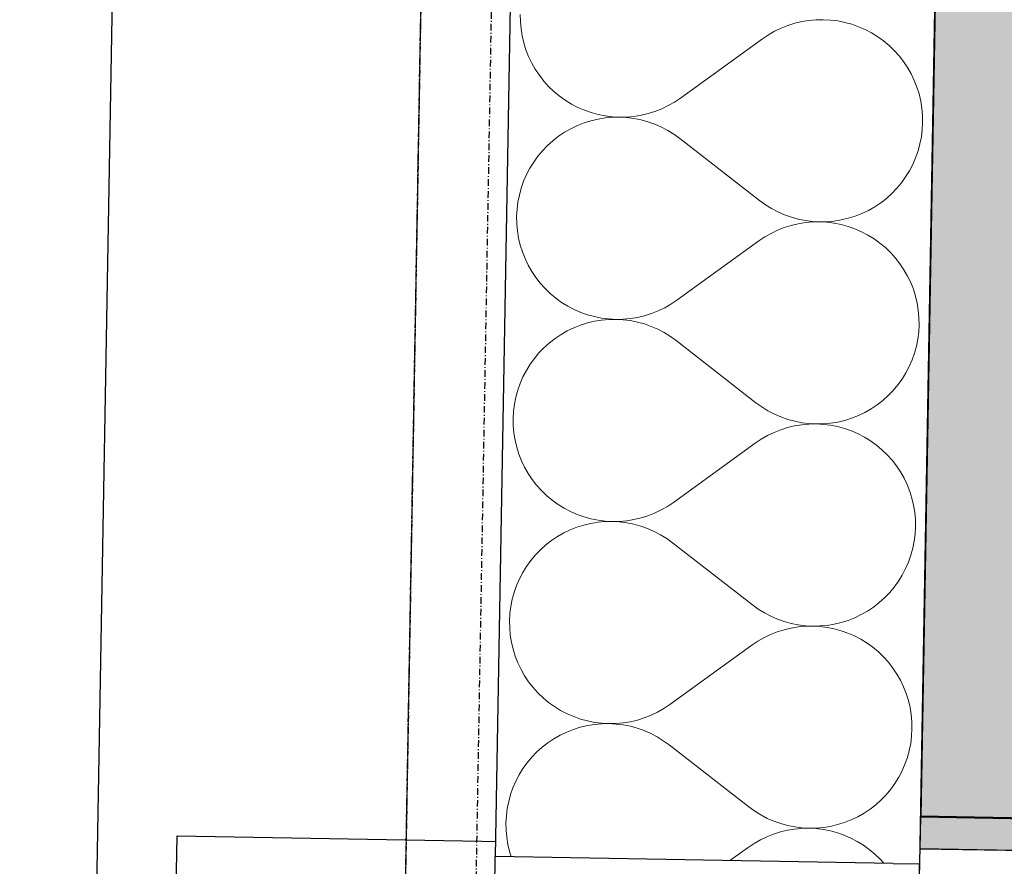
# Model space of a CAD drawing. Header units: millimetres. Extents: x -28761 to 4793, y -4271 to 20239.
# Tile 36 of 256: x -20669 to -20297, y 8993 to 9312. Entities that reach past the tile are written whole.
import ezdxf

# ---------------------------------------------------------------- set-up
doc = ezdxf.new("R2010")
doc.units = ezdxf.units.MM
doc.header["$MEASUREMENT"] = 0
doc.linetypes.add('Wipeout_Contour', pattern=[1000, 0, -1000])
doc.linetypes.add('Čerchovaná M', pattern=[4.5, 2.5, -0.85, 0.3, -0.85])
for name, color, linetype in [('5._POHLED ZÁPADNÍ_1_Konstrukce - nenosné', 7, 'Continuous'), ('5._POHLED ZÁPADNÍ_1_Konstrukce - nosné', 7, 'Continuous'), ('5._POHLED ZÁPADNÍ_1_Nové_Konstrukce - nenosné', 7, 'Continuous'), ('5._POHLED ZÁPADNÍ_1_Nové_Konstrukce - nosné', 7, 'Continuous'), ('5._POHLED ZÁPADNÍ_1_Nové_Otvory – Okna', 7, 'Continuous'), ('5._POHLED ZÁPADNÍ_1_Nové_Situace', 7, 'Continuous'), ('5._POHLED ZÁPADNÍ_1_Nové_Výplně - Povrchové', 7, 'Continuous'), ('5._POHLED ZÁPADNÍ_1_Nové_Výplně – Řezové', 7, 'Continuous'), ('5._POHLED ZÁPADNÍ_1_Nové_ZJEDNODUŠENÝ DVŮR', 7, 'Continuous'), ('5._POHLED ZÁPADNÍ_1_Výplně – Řezové', 7, 'Continuous')]:
    doc.layers.add(name, color=color, linetype=linetype)

# ---------------------------------------------------------------- blocks, each defined once
blk = doc.blocks.new('*X29', base_point=(-30186.65, -6515.26))
at = {"layer": '5._POHLED ZÁPADNÍ_1_Nové_Výplně – Řezové', "color": 21, "linetype": 'Continuous', "lineweight": 20, "true_color": 0xffaaaa}
for p, q in [((-20479.91, 9314.4), (-20479.86, 9311.68)), ((-20371.09, 9312.09), (-20373.78, 9311.65)), ((-20368.38, 9312.33), (-20371.09, 9312.09)), ((-20365.66, 9312.38), (-20368.38, 9312.33)), ((-20362.95, 9312.24), (-20365.66, 9312.38)), ((-20360.25, 9311.9), (-20362.95, 9312.24)), ((-20357.58, 9311.38), (-20360.25, 9311.9)), ((-20479.86, 9311.68), (-20479.61, 9308.97)), ((-20479.61, 9308.97), (-20479.18, 9306.28)), ((-20384, 9308.03), (-20386.37, 9306.68)), ((-20381.55, 9309.21), (-20384, 9308.03)), ((-20379.02, 9310.21), (-20381.55, 9309.21)), ((-20376.42, 9311.02), (-20379.02, 9310.21)), ((-20373.78, 9311.65), (-20376.42, 9311.02)), ((-20354.95, 9310.66), (-20357.58, 9311.38)), ((-20352.39, 9309.75), (-20354.95, 9310.66)), ((-20349.89, 9308.67), (-20352.39, 9309.75)), ((-20347.48, 9307.41), (-20349.89, 9308.67)), ((-20479.18, 9306.28), (-20478.55, 9303.63)), ((-20419.5, 9282.85), (-20388.63, 9305.17)), ((-20386.37, 9306.68), (-20388.63, 9305.17)), ((-20345.16, 9305.98), (-20347.48, 9307.41)), ((-20342.96, 9304.39), (-20345.16, 9305.98)), ((-20340.87, 9302.65), (-20342.96, 9304.39)), ((-20478.55, 9303.63), (-20477.74, 9301.04)), ((-20477.74, 9301.04), (-20476.74, 9298.51)), ((-20338.91, 9300.76), (-20340.87, 9302.65)), ((-20337.09, 9298.74), (-20338.91, 9300.76)), ((-20476.74, 9298.51), (-20475.56, 9296.05)), ((-20335.42, 9296.59), (-20337.09, 9298.74)), ((-20475.56, 9296.05), (-20474.22, 9293.69)), ((-20474.22, 9293.69), (-20472.7, 9291.43)), ((-20333.91, 9294.33), (-20335.42, 9296.59)), ((-20332.56, 9291.97), (-20333.91, 9294.33)), ((-20472.7, 9291.43), (-20471.03, 9289.28)), ((-20331.39, 9289.51), (-20332.56, 9291.97)), ((-20330.39, 9286.98), (-20331.39, 9289.51)), ((-20471.03, 9289.28), (-20469.22, 9287.26)), ((-20469.22, 9287.26), (-20467.26, 9285.37)), ((-20329.57, 9284.39), (-20330.39, 9286.98)), ((-20467.26, 9285.37), (-20465.17, 9283.63)), ((-20465.17, 9283.63), (-20462.96, 9282.04)), ((-20421.76, 9281.34), (-20419.5, 9282.85)), ((-20328.95, 9281.74), (-20329.57, 9284.39)), ((-20462.96, 9282.04), (-20460.64, 9280.61)), ((-20460.64, 9280.61), (-20458.23, 9279.35)), ((-20458.23, 9279.35), (-20455.74, 9278.26)), ((-20429.11, 9277.81), (-20426.58, 9278.81)), ((-20426.58, 9278.81), (-20424.12, 9279.99)), ((-20424.12, 9279.99), (-20421.76, 9281.34)), ((-20328.51, 9279.05), (-20328.95, 9281.74)), ((-20328.27, 9276.34), (-20328.51, 9279.05)), ((-20455.74, 9278.26), (-20453.17, 9277.36)), ((-20450.58, 9274.91), (-20453.23, 9274.29)), ((-20453.17, 9277.36), (-20450.55, 9276.64)), ((-20447.89, 9275.35), (-20450.58, 9274.91)), ((-20450.55, 9276.64), (-20447.88, 9276.12)), ((-20445.18, 9275.59), (-20447.89, 9275.35)), ((-20447.88, 9276.12), (-20445.18, 9275.78)), ((-20445.18, 9275.78), (-20442.46, 9275.64)), ((-20442.46, 9275.64), (-20445.18, 9275.59)), ((-20442.46, 9275.64), (-20439.74, 9275.69)), ((-20439.75, 9275.49), (-20442.46, 9275.64)), ((-20437.05, 9275.15), (-20439.75, 9275.49)), ((-20439.74, 9275.69), (-20437.03, 9275.93)), ((-20434.38, 9274.62), (-20437.05, 9275.15)), ((-20437.03, 9275.93), (-20434.35, 9276.37)), ((-20431.76, 9273.9), (-20434.38, 9274.62)), ((-20434.35, 9276.37), (-20431.7, 9277)), ((-20431.7, 9277), (-20429.11, 9277.81)), ((-20328.22, 9273.62), (-20328.27, 9276.34)), ((-20460.81, 9271.31), (-20463.17, 9269.96)), ((-20458.35, 9272.48), (-20460.81, 9271.31)), ((-20455.82, 9273.47), (-20458.35, 9272.48)), ((-20453.23, 9274.29), (-20455.82, 9273.47)), ((-20429.19, 9272.99), (-20431.76, 9273.9)), ((-20426.7, 9271.9), (-20429.19, 9272.99)), ((-20424.29, 9270.64), (-20426.7, 9271.9)), ((-20328.7, 9268.21), (-20328.36, 9270.91)), ((-20328.36, 9270.91), (-20328.22, 9273.62)), ((-20465.44, 9268.45), (-20467.58, 9266.78)), ((-20463.17, 9269.96), (-20465.44, 9268.45)), ((-20421.97, 9269.21), (-20424.29, 9270.64)), ((-20419.77, 9267.62), (-20421.97, 9269.21)), ((-20419.77, 9267.62), (-20389.7, 9244.23)), ((-20329.23, 9265.54), (-20328.7, 9268.21)), ((-20469.61, 9264.96), (-20471.5, 9263)), ((-20467.58, 9266.78), (-20469.61, 9264.96)), ((-20329.95, 9262.92), (-20329.23, 9265.54)), ((-20473.24, 9260.92), (-20474.83, 9258.71)), ((-20471.5, 9263), (-20473.24, 9260.92)), ((-20331.94, 9257.86), (-20330.86, 9260.35)), ((-20330.86, 9260.35), (-20329.95, 9262.92)), ((-20476.26, 9256.4), (-20477.52, 9253.99)), ((-20474.83, 9258.71), (-20476.26, 9256.4)), ((-20333.2, 9255.44), (-20331.94, 9257.86)), ((-20477.52, 9253.99), (-20478.61, 9251.49)), ((-20336.22, 9250.92), (-20334.63, 9253.13)), ((-20334.63, 9253.13), (-20333.2, 9255.44)), ((-20479.51, 9248.93), (-20480.23, 9246.3)), ((-20478.61, 9251.49), (-20479.51, 9248.93)), ((-20339.86, 9246.88), (-20337.97, 9248.84)), ((-20337.97, 9248.84), (-20336.22, 9250.92)), ((-20480.23, 9246.3), (-20480.76, 9243.63)), ((-20344.03, 9243.39), (-20341.88, 9245.06)), ((-20341.88, 9245.06), (-20339.86, 9246.88)), ((-20480.76, 9243.63), (-20481.1, 9240.93)), ((-20389.7, 9244.23), (-20387.49, 9242.63)), ((-20387.49, 9242.63), (-20385.18, 9241.2)), ((-20348.66, 9240.53), (-20346.29, 9241.88)), ((-20346.29, 9241.88), (-20344.03, 9243.39)), ((-20481.1, 9240.93), (-20481.25, 9238.22)), ((-20481.25, 9238.22), (-20481.2, 9235.5)), ((-20385.18, 9241.2), (-20382.77, 9239.94)), ((-20382.77, 9239.94), (-20380.28, 9238.85)), ((-20380.28, 9238.85), (-20377.71, 9237.95)), ((-20377.71, 9237.95), (-20375.09, 9237.22)), ((-20358.89, 9236.93), (-20356.24, 9237.55)), ((-20356.24, 9237.55), (-20353.64, 9238.37)), ((-20353.64, 9238.37), (-20351.11, 9239.36)), ((-20351.11, 9239.36), (-20348.66, 9240.53)), ((-20481.2, 9235.5), (-20480.95, 9232.79)), ((-20380.36, 9234.03), (-20382.89, 9233.03)), ((-20377.77, 9234.84), (-20380.36, 9234.03)), ((-20375.12, 9235.47), (-20377.77, 9234.84)), ((-20372.43, 9235.91), (-20375.12, 9235.47)), ((-20375.09, 9237.22), (-20372.42, 9236.69)), ((-20369.72, 9236.15), (-20372.43, 9235.91)), ((-20372.42, 9236.69), (-20369.72, 9236.35)), ((-20369.72, 9236.35), (-20367, 9236.21)), ((-20367, 9236.21), (-20369.72, 9236.15)), ((-20367, 9236.21), (-20364.28, 9236.25)), ((-20364.29, 9236.06), (-20367, 9236.21)), ((-20361.59, 9235.73), (-20364.29, 9236.06)), ((-20364.28, 9236.25), (-20361.57, 9236.49)), ((-20358.92, 9235.2), (-20361.59, 9235.73)), ((-20361.57, 9236.49), (-20358.89, 9236.93)), ((-20356.29, 9234.48), (-20358.92, 9235.2)), ((-20353.73, 9233.58), (-20356.29, 9234.48)), ((-20480.95, 9232.79), (-20480.52, 9230.1)), ((-20480.52, 9230.1), (-20479.89, 9227.45)), ((-20387.71, 9230.5), (-20389.97, 9228.99)), ((-20385.34, 9231.85), (-20387.71, 9230.5)), ((-20382.89, 9233.03), (-20385.34, 9231.85)), ((-20351.23, 9232.49), (-20353.73, 9233.58)), ((-20348.82, 9231.23), (-20351.23, 9232.49)), ((-20346.51, 9229.8), (-20348.82, 9231.23)), ((-20479.89, 9227.45), (-20479.08, 9224.86)), ((-20420.84, 9206.67), (-20389.97, 9228.99)), ((-20344.3, 9228.21), (-20346.51, 9229.8)), ((-20342.21, 9226.47), (-20344.3, 9228.21)), ((-20340.25, 9224.58), (-20342.21, 9226.47)), ((-20479.08, 9224.86), (-20478.08, 9222.33)), ((-20338.43, 9222.56), (-20340.25, 9224.58)), ((-20478.08, 9222.33), (-20476.91, 9219.87)), ((-20476.91, 9219.87), (-20475.56, 9217.51)), ((-20336.76, 9220.41), (-20338.43, 9222.56)), ((-20335.25, 9218.15), (-20336.76, 9220.41)), ((-20475.56, 9217.51), (-20474.05, 9215.25)), ((-20474.05, 9215.25), (-20472.38, 9213.1)), ((-20333.9, 9215.79), (-20335.25, 9218.15)), ((-20332.73, 9213.33), (-20333.9, 9215.79)), ((-20472.38, 9213.1), (-20470.56, 9211.08)), ((-20331.73, 9210.8), (-20332.73, 9213.33)), ((-20470.56, 9211.08), (-20468.6, 9209.19)), ((-20468.6, 9209.19), (-20466.51, 9207.45)), ((-20330.92, 9208.21), (-20331.73, 9210.8)), ((-20330.29, 9205.56), (-20330.92, 9208.21)), ((-20466.51, 9207.45), (-20464.3, 9205.86)), ((-20464.3, 9205.86), (-20461.99, 9204.43)), ((-20461.99, 9204.43), (-20459.57, 9203.17)), ((-20425.46, 9203.81), (-20423.1, 9205.16)), ((-20423.1, 9205.16), (-20420.84, 9206.67)), ((-20329.85, 9202.87), (-20330.29, 9205.56)), ((-20459.57, 9203.17), (-20457.08, 9202.09)), ((-20457.08, 9202.09), (-20454.51, 9201.18)), ((-20454.51, 9201.18), (-20451.89, 9200.47)), ((-20451.89, 9200.47), (-20449.22, 9199.94)), ((-20435.69, 9200.19), (-20433.04, 9200.82)), ((-20433.04, 9200.82), (-20430.45, 9201.63)), ((-20430.45, 9201.63), (-20427.92, 9202.63)), ((-20427.92, 9202.63), (-20425.46, 9203.81)), ((-20329.61, 9200.16), (-20329.85, 9202.87)), ((-20457.16, 9197.3), (-20459.7, 9196.3)), ((-20454.57, 9198.11), (-20457.16, 9197.3)), ((-20451.92, 9198.73), (-20454.57, 9198.11)), ((-20449.23, 9199.17), (-20451.92, 9198.73)), ((-20446.52, 9199.41), (-20449.23, 9199.17)), ((-20449.22, 9199.94), (-20446.52, 9199.6)), ((-20446.52, 9199.6), (-20443.8, 9199.46)), ((-20443.8, 9199.46), (-20446.52, 9199.41)), ((-20443.8, 9199.46), (-20441.08, 9199.51)), ((-20441.09, 9199.31), (-20443.8, 9199.46)), ((-20438.39, 9198.97), (-20441.09, 9199.31)), ((-20441.08, 9199.51), (-20438.37, 9199.75)), ((-20435.72, 9198.44), (-20438.39, 9198.97)), ((-20438.37, 9199.75), (-20435.69, 9200.19)), ((-20433.1, 9197.72), (-20435.72, 9198.44)), ((-20430.53, 9196.81), (-20433.1, 9197.72)), ((-20428.04, 9195.72), (-20430.53, 9196.81)), ((-20329.71, 9194.73), (-20329.56, 9197.44)), ((-20329.56, 9197.44), (-20329.61, 9200.16)), ((-20464.51, 9193.78), (-20466.78, 9192.27)), ((-20462.15, 9195.13), (-20464.51, 9193.78)), ((-20459.7, 9196.3), (-20462.15, 9195.13)), ((-20425.63, 9194.46), (-20428.04, 9195.72)), ((-20423.31, 9193.03), (-20425.63, 9194.46)), ((-20421.11, 9191.44), (-20423.31, 9193.03)), ((-20330.04, 9192.03), (-20329.71, 9194.73)), ((-20468.93, 9190.6), (-20470.95, 9188.78)), ((-20466.78, 9192.27), (-20468.93, 9190.6)), ((-20421.11, 9191.44), (-20391.04, 9168.05)), ((-20331.29, 9186.74), (-20330.57, 9189.36)), ((-20330.57, 9189.36), (-20330.04, 9192.03)), ((-20472.84, 9186.83), (-20474.58, 9184.74)), ((-20470.95, 9188.78), (-20472.84, 9186.83)), ((-20332.2, 9184.17), (-20331.29, 9186.74)), ((-20476.17, 9182.53), (-20477.6, 9180.22)), ((-20474.58, 9184.74), (-20476.17, 9182.53)), ((-20333.28, 9181.68), (-20332.2, 9184.17)), ((-20477.6, 9180.22), (-20478.86, 9177.81)), ((-20335.97, 9176.95), (-20334.54, 9179.27)), ((-20334.54, 9179.27), (-20333.28, 9181.68)), ((-20479.95, 9175.31), (-20480.86, 9172.75)), ((-20478.86, 9177.81), (-20479.95, 9175.31)), ((-20339.31, 9172.66), (-20337.57, 9174.74)), ((-20337.57, 9174.74), (-20335.97, 9176.95)), ((-20480.86, 9172.75), (-20481.57, 9170.12)), ((-20343.22, 9168.88), (-20341.2, 9170.7)), ((-20341.2, 9170.7), (-20339.31, 9172.66)), ((-20482.1, 9167.45), (-20482.44, 9164.76)), ((-20481.57, 9170.12), (-20482.1, 9167.45)), ((-20391.04, 9168.05), (-20388.83, 9166.45)), ((-20347.63, 9165.7), (-20345.37, 9167.21)), ((-20345.37, 9167.21), (-20343.22, 9168.88)), ((-20482.44, 9164.76), (-20482.59, 9162.04)), ((-20388.83, 9166.45), (-20386.52, 9165.02)), ((-20386.52, 9165.02), (-20384.11, 9163.76)), ((-20384.11, 9163.76), (-20381.62, 9162.67)), ((-20352.45, 9163.18), (-20350, 9164.36)), ((-20350, 9164.36), (-20347.63, 9165.7)), ((-20482.59, 9162.04), (-20482.54, 9159.32)), ((-20381.62, 9162.67), (-20379.05, 9161.77)), ((-20379.05, 9161.77), (-20376.43, 9161.05)), ((-20373.77, 9159.73), (-20376.46, 9159.29)), ((-20376.43, 9161.05), (-20373.76, 9160.51)), ((-20371.06, 9159.98), (-20373.77, 9159.73)), ((-20373.76, 9160.51), (-20371.06, 9160.17)), ((-20371.06, 9160.17), (-20368.34, 9160.03)), ((-20368.34, 9160.03), (-20371.06, 9159.98)), ((-20368.34, 9160.03), (-20365.62, 9160.07)), ((-20365.63, 9159.88), (-20368.34, 9160.03)), ((-20362.93, 9159.55), (-20365.63, 9159.88)), ((-20365.62, 9160.07), (-20362.91, 9160.32)), ((-20362.91, 9160.32), (-20360.23, 9160.75)), ((-20360.23, 9160.75), (-20357.58, 9161.37)), ((-20357.58, 9161.37), (-20354.99, 9162.19)), ((-20354.99, 9162.19), (-20352.45, 9163.18)), ((-20482.54, 9159.32), (-20482.3, 9156.61)), ((-20482.3, 9156.61), (-20481.86, 9153.92)), ((-20384.23, 9156.85), (-20386.69, 9155.67)), ((-20381.7, 9157.85), (-20384.23, 9156.85)), ((-20379.11, 9158.66), (-20381.7, 9157.85)), ((-20376.46, 9159.29), (-20379.11, 9158.66)), ((-20360.26, 9159.02), (-20362.93, 9159.55)), ((-20357.64, 9158.3), (-20360.26, 9159.02)), ((-20355.07, 9157.4), (-20357.64, 9158.3)), ((-20352.57, 9156.31), (-20355.07, 9157.4)), ((-20350.16, 9155.05), (-20352.57, 9156.31)), ((-20481.86, 9153.92), (-20481.23, 9151.28)), ((-20422.18, 9130.49), (-20391.31, 9152.81)), ((-20389.05, 9154.32), (-20391.31, 9152.81)), ((-20386.69, 9155.67), (-20389.05, 9154.32)), ((-20347.85, 9153.63), (-20350.16, 9155.05)), ((-20345.64, 9152.04), (-20347.85, 9153.63)), ((-20481.23, 9151.28), (-20480.42, 9148.68)), ((-20480.42, 9148.68), (-20479.42, 9146.15)), ((-20343.55, 9150.29), (-20345.64, 9152.04)), ((-20341.59, 9148.4), (-20343.55, 9150.29)), ((-20479.42, 9146.15), (-20478.25, 9143.7)), ((-20339.77, 9146.38), (-20341.59, 9148.4)), ((-20338.1, 9144.23), (-20339.77, 9146.38)), ((-20478.25, 9143.7), (-20476.9, 9141.33)), ((-20476.9, 9141.33), (-20475.39, 9139.07)), ((-20336.59, 9141.97), (-20338.1, 9144.23)), ((-20335.24, 9139.61), (-20336.59, 9141.97)), ((-20475.39, 9139.07), (-20473.72, 9136.92)), ((-20334.07, 9137.16), (-20335.24, 9139.61)), ((-20473.72, 9136.92), (-20471.9, 9134.9)), ((-20471.9, 9134.9), (-20469.94, 9133.01)), ((-20333.07, 9134.62), (-20334.07, 9137.16)), ((-20332.26, 9132.03), (-20333.07, 9134.62)), ((-20469.94, 9133.01), (-20467.85, 9131.27)), ((-20467.85, 9131.27), (-20465.64, 9129.68)), ((-20424.44, 9128.98), (-20422.18, 9130.49)), ((-20331.63, 9129.38), (-20332.26, 9132.03)), ((-20465.64, 9129.68), (-20463.33, 9128.25)), ((-20463.33, 9128.25), (-20460.92, 9126.99)), ((-20460.92, 9126.99), (-20458.42, 9125.91)), ((-20431.79, 9125.46), (-20429.26, 9126.45)), ((-20429.26, 9126.45), (-20426.81, 9127.63)), ((-20426.81, 9127.63), (-20424.44, 9128.98)), ((-20331.19, 9126.7), (-20331.63, 9129.38)), ((-20330.95, 9123.99), (-20331.19, 9126.7)), ((-20458.42, 9125.91), (-20455.85, 9125)), ((-20453.26, 9122.55), (-20455.91, 9121.93)), ((-20455.85, 9125), (-20453.23, 9124.29)), ((-20450.58, 9122.99), (-20453.26, 9122.55)), ((-20453.23, 9124.29), (-20450.56, 9123.76)), ((-20447.87, 9123.23), (-20450.58, 9122.99)), ((-20450.56, 9123.76), (-20447.86, 9123.42)), ((-20445.15, 9123.28), (-20447.87, 9123.23)), ((-20447.86, 9123.42), (-20445.15, 9123.28)), ((-20445.15, 9123.28), (-20442.43, 9123.33)), ((-20442.43, 9123.13), (-20445.15, 9123.28)), ((-20442.43, 9123.33), (-20439.72, 9123.57)), ((-20439.73, 9122.79), (-20442.43, 9123.13)), ((-20437.06, 9122.26), (-20439.73, 9122.79)), ((-20439.72, 9123.57), (-20437.03, 9124.01)), ((-20437.03, 9124.01), (-20434.38, 9124.64)), ((-20434.38, 9124.64), (-20431.79, 9125.46)), ((-20330.9, 9121.27), (-20330.95, 9123.99)), ((-20463.49, 9118.95), (-20465.86, 9117.6)), ((-20461.04, 9120.12), (-20463.49, 9118.95)), ((-20458.51, 9121.12), (-20461.04, 9120.12)), ((-20455.91, 9121.93), (-20458.51, 9121.12)), ((-20434.44, 9121.54), (-20437.06, 9122.26)), ((-20431.87, 9120.63), (-20434.44, 9121.54)), ((-20429.38, 9119.54), (-20431.87, 9120.63)), ((-20426.97, 9118.28), (-20429.38, 9119.54)), ((-20331.05, 9118.55), (-20330.9, 9121.27)), ((-20468.12, 9116.09), (-20470.27, 9114.42)), ((-20465.86, 9117.6), (-20468.12, 9116.09)), ((-20424.66, 9116.85), (-20426.97, 9118.28)), ((-20422.45, 9115.26), (-20424.66, 9116.85)), ((-20422.45, 9115.26), (-20392.38, 9091.87)), ((-20331.92, 9113.18), (-20331.39, 9115.85)), ((-20331.39, 9115.85), (-20331.05, 9118.55)), ((-20472.29, 9112.6), (-20474.18, 9110.65)), ((-20470.27, 9114.42), (-20472.29, 9112.6)), ((-20332.64, 9110.56), (-20331.92, 9113.18)), ((-20475.92, 9108.56), (-20477.52, 9106.35)), ((-20474.18, 9110.65), (-20475.92, 9108.56)), ((-20334.63, 9105.5), (-20333.54, 9107.99)), ((-20333.54, 9107.99), (-20332.64, 9110.56)), ((-20478.95, 9104.04), (-20480.21, 9101.63)), ((-20477.52, 9106.35), (-20478.95, 9104.04)), ((-20335.89, 9103.09), (-20334.63, 9105.5)), ((-20480.21, 9101.63), (-20481.29, 9099.13)), ((-20338.91, 9098.57), (-20337.32, 9100.77)), ((-20337.32, 9100.77), (-20335.89, 9103.09)), ((-20482.2, 9096.57), (-20482.92, 9093.94)), ((-20481.29, 9099.13), (-20482.2, 9096.57)), ((-20342.54, 9094.52), (-20340.65, 9096.48)), ((-20340.65, 9096.48), (-20338.91, 9098.57)), ((-20482.92, 9093.94), (-20483.45, 9091.28)), ((-20344.57, 9092.7), (-20342.54, 9094.52)), ((-20483.45, 9091.28), (-20483.78, 9088.58)), ((-20392.38, 9091.87), (-20390.18, 9090.28)), ((-20390.18, 9090.28), (-20387.86, 9088.84)), ((-20351.34, 9088.18), (-20348.98, 9089.52)), ((-20348.98, 9089.52), (-20346.71, 9091.03)), ((-20346.71, 9091.03), (-20344.57, 9092.7)), ((-20483.78, 9088.58), (-20483.93, 9085.86)), ((-20483.93, 9085.86), (-20483.88, 9083.14)), ((-20387.86, 9088.84), (-20385.45, 9087.58)), ((-20385.45, 9087.58), (-20382.96, 9086.49)), ((-20382.96, 9086.49), (-20380.39, 9085.59)), ((-20380.39, 9085.59), (-20377.77, 9084.87)), ((-20358.92, 9085.2), (-20356.33, 9086.01)), ((-20356.33, 9086.01), (-20353.79, 9087)), ((-20353.79, 9087), (-20351.34, 9088.18)), ((-20483.88, 9083.14), (-20483.64, 9080.43)), ((-20383.04, 9081.67), (-20385.57, 9080.67)), ((-20380.45, 9082.49), (-20383.04, 9081.67)), ((-20377.8, 9083.11), (-20380.45, 9082.49)), ((-20375.12, 9083.55), (-20377.8, 9083.11)), ((-20377.77, 9084.87), (-20375.1, 9084.33)), ((-20372.41, 9083.8), (-20375.12, 9083.55)), ((-20375.1, 9084.33), (-20372.4, 9083.99)), ((-20369.69, 9083.85), (-20372.41, 9083.8)), ((-20372.4, 9083.99), (-20369.69, 9083.85)), ((-20369.69, 9083.85), (-20366.97, 9083.9)), ((-20366.97, 9083.7), (-20369.69, 9083.85)), ((-20366.97, 9083.9), (-20364.26, 9084.14)), ((-20364.27, 9083.37), (-20366.97, 9083.7)), ((-20361.6, 9082.84), (-20364.27, 9083.37)), ((-20364.26, 9084.14), (-20361.57, 9084.57)), ((-20358.98, 9082.12), (-20361.6, 9082.84)), ((-20361.57, 9084.57), (-20358.92, 9085.2)), ((-20356.41, 9081.22), (-20358.98, 9082.12)), ((-20483.64, 9080.43), (-20483.2, 9077.74)), ((-20390.39, 9078.15), (-20392.65, 9076.63)), ((-20388.03, 9079.49), (-20390.39, 9078.15)), ((-20385.57, 9080.67), (-20388.03, 9079.49)), ((-20353.92, 9080.13), (-20356.41, 9081.22)), ((-20351.5, 9078.88), (-20353.92, 9080.13)), ((-20349.19, 9077.45), (-20351.5, 9078.88)), ((-20483.2, 9077.74), (-20482.57, 9075.1)), ((-20482.57, 9075.1), (-20481.76, 9072.5)), ((-20423.52, 9054.32), (-20392.65, 9076.63)), ((-20346.98, 9075.86), (-20349.19, 9077.45)), ((-20344.89, 9074.11), (-20346.98, 9075.86)), ((-20481.76, 9072.5), (-20480.76, 9069.97)), ((-20342.93, 9072.23), (-20344.89, 9074.11)), ((-20341.11, 9070.2), (-20342.93, 9072.23)), ((-20480.76, 9069.97), (-20479.59, 9067.52)), ((-20479.59, 9067.52), (-20478.24, 9065.15)), ((-20339.44, 9068.06), (-20341.11, 9070.2)), ((-20337.93, 9065.79), (-20339.44, 9068.06)), ((-20478.24, 9065.15), (-20476.73, 9062.89)), ((-20336.58, 9063.43), (-20337.93, 9065.79)), ((-20335.41, 9060.98), (-20336.58, 9063.43)), ((-20476.73, 9062.89), (-20475.06, 9060.74)), ((-20475.06, 9060.74), (-20473.24, 9058.72)), ((-20334.41, 9058.45), (-20335.41, 9060.98)), ((-20473.24, 9058.72), (-20471.28, 9056.83)), ((-20471.28, 9056.83), (-20469.19, 9055.09)), ((-20333.6, 9055.85), (-20334.41, 9058.45)), ((-20332.97, 9053.2), (-20333.6, 9055.85)), ((-20469.19, 9055.09), (-20466.98, 9053.5)), ((-20466.98, 9053.5), (-20464.67, 9052.07)), ((-20464.67, 9052.07), (-20462.26, 9050.81)), ((-20428.15, 9051.45), (-20425.78, 9052.8)), ((-20425.78, 9052.8), (-20423.52, 9054.32)), ((-20332.54, 9050.52), (-20332.97, 9053.2)), ((-20462.26, 9050.81), (-20459.76, 9049.73)), ((-20459.76, 9049.73), (-20457.2, 9048.83)), ((-20457.2, 9048.83), (-20454.57, 9048.11)), ((-20438.37, 9047.83), (-20435.73, 9048.46)), ((-20435.73, 9048.46), (-20433.13, 9049.28)), ((-20433.13, 9049.28), (-20430.6, 9050.28)), ((-20430.6, 9050.28), (-20428.15, 9051.45)), ((-20332.29, 9047.81), (-20332.54, 9050.52)), ((-20459.85, 9044.94), (-20462.38, 9043.94)), ((-20457.25, 9045.75), (-20459.85, 9044.94)), ((-20454.6, 9046.38), (-20457.25, 9045.75)), ((-20451.92, 9046.81), (-20454.6, 9046.38)), ((-20454.57, 9048.11), (-20451.9, 9047.58)), ((-20449.21, 9047.05), (-20451.92, 9046.81)), ((-20451.9, 9047.58), (-20449.2, 9047.24)), ((-20446.49, 9047.1), (-20449.21, 9047.05)), ((-20449.2, 9047.24), (-20446.49, 9047.1)), ((-20446.49, 9047.1), (-20443.77, 9047.15)), ((-20443.77, 9046.95), (-20446.49, 9047.1)), ((-20443.77, 9047.15), (-20441.06, 9047.4)), ((-20441.07, 9046.61), (-20443.77, 9046.95)), ((-20438.4, 9046.08), (-20441.07, 9046.61)), ((-20441.06, 9047.4), (-20438.37, 9047.83)), ((-20435.78, 9045.36), (-20438.4, 9046.08)), ((-20433.21, 9044.45), (-20435.78, 9045.36)), ((-20332.39, 9042.37), (-20332.24, 9045.09)), ((-20332.24, 9045.09), (-20332.29, 9047.81)), ((-20467.2, 9041.42), (-20469.46, 9039.91)), ((-20464.83, 9042.77), (-20467.2, 9041.42)), ((-20462.38, 9043.94), (-20464.83, 9042.77)), ((-20430.72, 9043.37), (-20433.21, 9044.45)), ((-20428.31, 9042.1), (-20430.72, 9043.37)), ((-20426, 9040.67), (-20428.31, 9042.1)), ((-20332.73, 9039.67), (-20332.39, 9042.37)), ((-20471.61, 9038.24), (-20473.63, 9036.43)), ((-20469.46, 9039.91), (-20471.61, 9038.24)), ((-20423.79, 9039.08), (-20426, 9040.67)), ((-20423.79, 9039.08), (-20393.72, 9015.69)), ((-20333.26, 9037), (-20332.73, 9039.67)), ((-20475.52, 9034.47), (-20477.27, 9032.38)), ((-20473.63, 9036.43), (-20475.52, 9034.47)), ((-20334.88, 9031.81), (-20333.98, 9034.38)), ((-20333.98, 9034.38), (-20333.26, 9037)), ((-20478.86, 9030.17), (-20480.29, 9027.86)), ((-20477.27, 9032.38), (-20478.86, 9030.17)), ((-20335.97, 9029.32), (-20334.88, 9031.81)), ((-20480.29, 9027.86), (-20481.55, 9025.45)), ((-20338.66, 9024.59), (-20337.23, 9026.91)), ((-20337.23, 9026.91), (-20335.97, 9029.32)), ((-20482.63, 9022.95), (-20483.54, 9020.39)), ((-20481.55, 9025.45), (-20482.63, 9022.95)), ((-20341.99, 9020.3), (-20340.25, 9022.39)), ((-20340.25, 9022.39), (-20338.66, 9024.59)), ((-20483.54, 9020.39), (-20484.26, 9017.77)), ((-20343.88, 9018.34), (-20341.99, 9020.3)), ((-20484.79, 9015.1), (-20485.13, 9012.4)), ((-20484.26, 9017.77), (-20484.79, 9015.1)), ((-20393.72, 9015.69), (-20391.52, 9014.1)), ((-20350.32, 9013.34), (-20348.06, 9014.86)), ((-20348.06, 9014.86), (-20345.91, 9016.52)), ((-20345.91, 9016.52), (-20343.88, 9018.34)), ((-20485.13, 9012.4), (-20485.27, 9009.68)), ((-20391.52, 9014.1), (-20389.2, 9012.67)), ((-20389.2, 9012.67), (-20386.79, 9011.4)), ((-20386.79, 9011.4), (-20384.3, 9010.32)), ((-20355.14, 9010.83), (-20352.68, 9012)), ((-20352.68, 9012), (-20350.32, 9013.34)), ((-20485.27, 9009.68), (-20485.22, 9006.96)), ((-20384.3, 9010.32), (-20381.73, 9009.41)), ((-20381.73, 9009.41), (-20379.11, 9008.69)), ((-20379.11, 9008.69), (-20376.44, 9008.16)), ((-20373.75, 9007.62), (-20376.46, 9007.37)), ((-20376.44, 9008.16), (-20373.74, 9007.82)), ((-20371.03, 9007.67), (-20373.75, 9007.62)), ((-20373.74, 9007.82), (-20371.03, 9007.67)), ((-20371.03, 9007.67), (-20368.31, 9007.72)), ((-20368.31, 9007.53), (-20371.03, 9007.67)), ((-20368.31, 9007.72), (-20365.6, 9007.96)), ((-20365.61, 9007.19), (-20368.31, 9007.53)), ((-20365.6, 9007.96), (-20362.91, 9008.39)), ((-20362.91, 9008.39), (-20360.26, 9009.02)), ((-20360.26, 9009.02), (-20357.67, 9009.83)), ((-20357.67, 9009.83), (-20355.14, 9010.83)), ((-20485.22, 9006.96), (-20484.98, 9004.25)), ((-20484.98, 9004.25), (-20484.54, 9001.57)), ((-20386.92, 9004.49), (-20389.37, 9003.32)), ((-20384.38, 9005.49), (-20386.92, 9004.49)), ((-20381.79, 9006.31), (-20384.38, 9005.49)), ((-20379.14, 9006.94), (-20381.79, 9006.31)), ((-20376.46, 9007.37), (-20379.14, 9006.94)), ((-20362.94, 9006.66), (-20365.61, 9007.19)), ((-20360.32, 9005.94), (-20362.94, 9006.66)), ((-20357.75, 9005.04), (-20360.32, 9005.94)), ((-20355.26, 9003.96), (-20357.75, 9005.04)), ((-20352.85, 9002.7), (-20355.26, 9003.96)), ((-20484.54, 9001.57), (-20483.92, 8998.92)), ((-20400.84, 8995.5), (-20393.99, 9000.45)), ((-20391.73, 9001.97), (-20393.99, 9000.45)), ((-20389.37, 9003.32), (-20391.73, 9001.97)), ((-20350.53, 9001.27), (-20352.85, 9002.7)), ((-20348.32, 8999.68), (-20350.53, 9001.27)), ((-20483.92, 8998.92), (-20483.3, 8996.96)), ((-20346.23, 8997.94), (-20348.32, 8999.68)), ((-20344.27, 8996.05), (-20346.23, 8997.94)), ((-20342.87, 8994.48), (-20344.27, 8996.05))]:
    blk.add_line(p, q, dxfattribs=at)

msp = doc.modelspace()

# ---------------------------------------------------------------- hatches: boundary and pattern name
at = {"layer": '5._POHLED ZÁPADNÍ_1_Nové_Výplně – Řezové', "linetype": 'Continuous', "lineweight": 0, "true_color": 0xf2b2b2}
msp.add_hatch(color=9, dxfattribs=at).paths.add_polyline_path([(-20329.01, 9012.07), (-20329.23, 8999.93), (-19954.29, 8993.33), (-19954.07, 9005.47)])
at = {"layer": '5._POHLED ZÁPADNÍ_1_Výplně – Řezové', "linetype": 'Continuous', "lineweight": 13}
msp.add_hatch(color=254, dxfattribs=at).paths.add_polyline_path([(-20318.07, 9633.59), (-20329.01, 9012.07), (-19954.07, 9005.47), (-19943.7, 9594.63)])

# ---------------------------------------------------------------- linework, layer by layer
at = {"layer": '5._POHLED ZÁPADNÍ_1_Konstrukce - nosné', "color": 7, "linetype": 'Continuous', "lineweight": 50}
msp.add_line((-20329.01, 9012.07), (-20229.03, 9010.31), dxfattribs=at)
at = {"layer": '5._POHLED ZÁPADNÍ_1_Konstrukce - nosné', "color": 7, "linetype": 'Continuous', "lineweight": 50, "flags": 128}
msp.add_lwpolyline([(-20311.44, 10009.93), (-20329.01, 9012.07)], dxfattribs=at)
at = {"layer": '5._POHLED ZÁPADNÍ_1_Nové_Konstrukce - nenosné', "color": 1, "linetype": 'Continuous', "lineweight": 25, "flags": 128}
for points in [[(-20329.01, 9012.07), (-20329.23, 8999.93)], [(-19954.29, 8993.33), (-20329.23, 8999.93)]]:
    msp.add_lwpolyline(points, dxfattribs=at)
at = {"layer": '5._POHLED ZÁPADNÍ_1_Nové_Otvory – Okna', "color": 1, "linetype": 'Continuous', "lineweight": 25}
for p, q in [((-20609.18, 9004.86), (-20329.23, 8999.93)), ((-20353, 7650.14), (-20329.23, 8999.93)), ((-20329.23, 8999.93), (-20179.25, 8997.29))]:
    msp.add_line(p, q, dxfattribs=at)

# ---------------------------------------------------------------- wipeouts: each hides what was drawn before it
at = {"color": 254, "linetype": 'Wipeout_Contour', "lineweight": 0, "ltscale": 87829.541372}
msp.add_wipeout([(-20665.38, 10358), (-20834.68, 724.51), (-20784.69, 723.63), (-20615.46, 10352.94)], dxfattribs=at).dxf.layer = '5._POHLED ZÁPADNÍ_1_Nové_Výplně - Povrchové'

# ---------------------------------------------------------------- next in the draw order: linework, layer by layer
at = {"layer": '5._POHLED ZÁPADNÍ_1_Nové_Otvory – Okna', "color": 1, "linetype": 'Continuous', "lineweight": 25}
msp.add_line((-20632.95, 7655.07), (-20609.18, 9004.86), dxfattribs=at)
at = {"layer": '5._POHLED ZÁPADNÍ_1_Nové_Situace', "color": 1, "linetype": 'Continuous', "lineweight": 25, "flags": 128}
msp.add_lwpolyline([(-20784.69, 723.63), (-20615.46, 10352.94)], dxfattribs=at)
at = {"layer": '5._POHLED ZÁPADNÍ_1_Nové_ZJEDNODUŠENÝ DVŮR', "color": 1, "linetype": 'Čerchovaná M', "lineweight": 25}
for p, q in [((-20668.28, 728.56), (-20502.08, 10185.88)), ((-20668.2, 728.56), (-20501.99, 10185.88))]:
    msp.add_line(p, q, dxfattribs=at)
at = {"layer": '5._POHLED ZÁPADNÍ_1_Nové_ZJEDNODUŠENÝ DVŮR', "color": 1, "linetype": 'Čerchovaná M', "lineweight": 25, "flags": 128}
for points in [[(-20502.16, 10185.88), (-20668.37, 728.56)], [(-20641.64, 728.09), (-20475.43, 10185.41)]]:
    msp.add_lwpolyline(points, dxfattribs=at)

# ---------------------------------------------------------------- next in the draw order: wipeouts: each hides what was drawn before it
at = {"color": 254, "linetype": 'Wipeout_Contour', "lineweight": 0, "ltscale": 112285.835233}
msp.add_wipeout([(-20471.18, 10026.11), (-20489.3, 8997.06), (-20339.33, 8994.42), (-20329.33, 8994.25), (-20311.44, 10009.93)], dxfattribs=at).dxf.layer = '5._POHLED ZÁPADNÍ_1_Nové_Výplně – Řezové'

# ---------------------------------------------------------------- next in the draw order: linework, layer by layer
at = {"layer": '5._POHLED ZÁPADNÍ_1_Nové_Konstrukce - nosné', "color": 1, "linetype": 'Continuous', "lineweight": 25}
for q in [(-20489.3, 8997.06), (-20329.33, 8994.25)]:
    msp.add_line((-20339.33, 8994.42), q, dxfattribs=at)
at = {"layer": '5._POHLED ZÁPADNÍ_1_Nové_Konstrukce - nosné', "color": 1, "linetype": 'Continuous', "lineweight": 25, "flags": 128}
for points in [[(-20468.36, 10186.64), (-20489.3, 8997.06)], [(-20329.33, 8994.25), (-20311.44, 10009.93)]]:
    msp.add_lwpolyline(points, dxfattribs=at)
at = {"layer": '5._POHLED ZÁPADNÍ_1_Nové_Otvory – Okna', "color": 1, "linetype": 'Continuous', "lineweight": 25}
for p, q in [((-20513.07, 7647.27), (-20489.3, 8997.06)), ((-20339.33, 8994.42), (-20489.3, 8997.06)), ((-20353.1, 7644.45), (-20329.33, 8994.25)), ((-20339.33, 8994.42), (-20329.33, 8994.25))]:
    msp.add_line(p, q, dxfattribs=at)

# ---------------------------------------------------------------- next in the draw order: block references
at = {"layer": '5._POHLED ZÁPADNÍ_1_Konstrukce - nenosné', "color": 9, "linetype": 'Continuous', "lineweight": 13}
msp.add_blockref('*X29', (-30186.65, -6515.26), dxfattribs=at)

doc.saveas('drawing.dxf')
